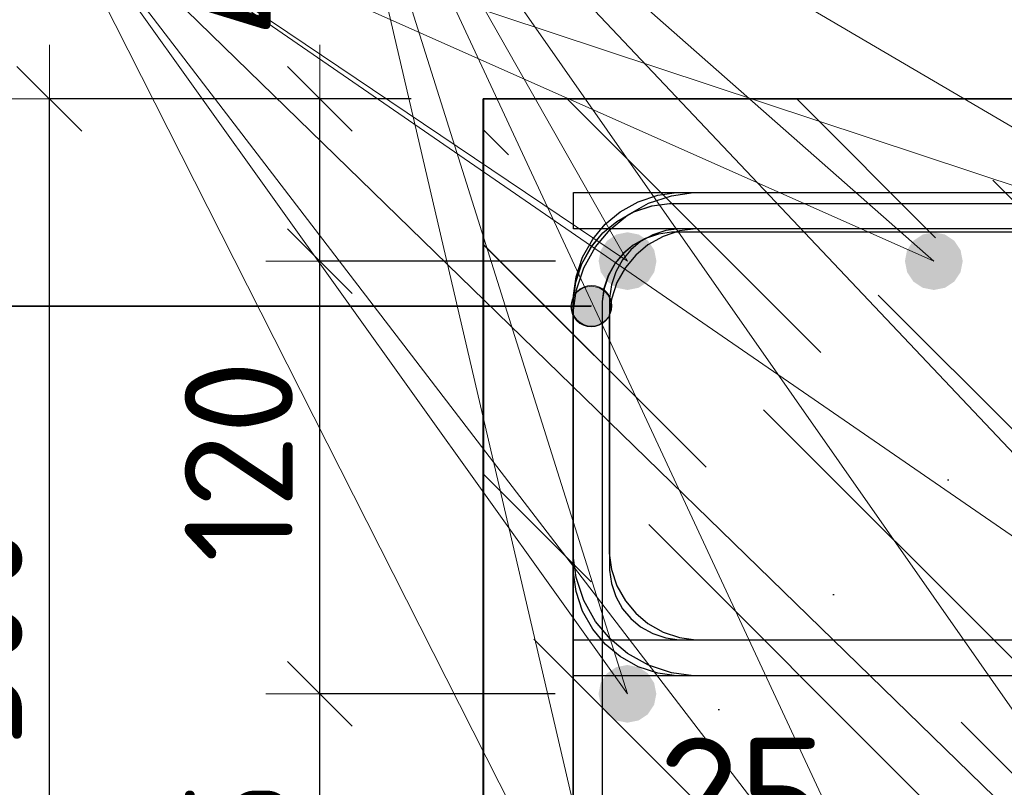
# Model space of a CAD drawing. Header units: metres. Extents: x -38 to 100, y -15 to 21.
# Tile 61 of 90: x 72.147 to 72.42, y 6.487 to 6.7. Entities that reach past the tile are written whole.
import ezdxf

# ---------------------------------------------------------------- set-up
doc = ezdxf.new("R2010")
doc.units = ezdxf.units.M
doc.header["$PDMODE"] = 65
for name, color, linetype, lineweight in [('XR$4$Арм. стержнями верхней зоны', 180, 'Continuous', 35), ('XR$4$Арм. стержнями нижней зоны', 180, 'Continuous', 35), ('XR$4$Арм.стержн. Арматура края', 96, 'Continuous', 35), ('XR$4$Арм.стержн. Хомут', 240, 'Continuous', 35), ('XR$4$Арм.стержн.горизонт. 1', 180, 'Continuous', 35), ('XR$4$Размерная линия (1)', 7, 'Continuous', 13), ('XR$4$Размерная линия_ общее', 7, 'Continuous', 13), ('XR$6$Арм. стержнями верхней зоны', 180, 'Continuous', 35), ('XR$6$Арм. стержнями нижней зоны', 180, 'Continuous', 35), ('XR$6$Арм.стержн. Арматура края', 96, 'Continuous', 35), ('XR$6$Арм.стержн. Хомут', 240, 'Continuous', 35), ('XR$6$Арм.стержн.горизонт. 1', 180, 'Continuous', 35), ('XR$6$Размерная линия (1)', 7, 'Continuous', 13), ('XR$6$Размерная линия_ общее', 7, 'Continuous', 13)]:
    doc.layers.add(name, color=color, linetype=linetype, lineweight=lineweight)
doc.styles.add('ISOCPEUR', font='txt')
doc.dimstyles.new('DIMSTYLE_10', dxfattribs={"dimtxt": 0.03, "dimasz": 0.03, "dimexe": 0, "dimexo": 0, "dimgap": 0.015, "dimtad": 2, "dimdec": 0, "dimlfac": 1000, "dimrnd": 1, "dimzin": 12, "dimdsep": 46, "dimtxsty": 'ISOCPEUR', "dimblk1": 'ALL_ML_STRICH', "dimblk2": 'ALL_ML_STRICH', "dimsah": 1, "dimcen": 0, "dimclrd": 7, "dimclre": 256, "dimclrt": 7, "dimadec": 0, "dimazin": 0, "dimtfac": 1, "dimtdec": 0, "dimtix": 1, "dimtmove": 2, "dimatfit": 3, "dimfxl": 0, "dimtzin": 0, "dimlwd": 0, "dimlwe": -3, "dimarcsym": 0})
doc.dimstyles.new('DIMSTYLE_11', dxfattribs={"dimtxt": 0.033, "dimasz": 0.0375, "dimexe": 0, "dimexo": 0, "dimgap": 0.0165, "dimtad": 2, "dimdec": 0, "dimlfac": 1000, "dimrnd": 1, "dimzin": 12, "dimdsep": 46, "dimtxsty": 'ISOCPEUR', "dimblk1": 'ALL_ML_STRICH', "dimblk2": 'ALL_ML_STRICH', "dimsah": 1, "dimcen": 0, "dimclrd": 7, "dimclre": 256, "dimclrt": 7, "dimadec": 0, "dimazin": 0, "dimtfac": 1, "dimtdec": 0, "dimtix": 1, "dimtmove": 2, "dimatfit": 3, "dimfxl": 0, "dimtvp": 1.2, "dimtzin": 0, "dimlwd": 0, "dimlwe": -3, "dimarcsym": 0})
doc.dimstyles.new('DIMSTYLE_12', dxfattribs={"dimtxt": 0.03, "dimasz": 0.03, "dimexe": 0, "dimexo": 0, "dimgap": 0.015, "dimtad": 2, "dimdec": 0, "dimlfac": 1000, "dimrnd": 1, "dimzin": 12, "dimdsep": 46, "dimtxsty": 'ISOCPEUR', "dimblk1": 'ALL_ML_STRICH', "dimblk2": 'ALL_ML_STRICH', "dimsah": 1, "dimcen": 0, "dimclrd": 7, "dimclre": 256, "dimclrt": 7, "dimadec": 0, "dimazin": 0, "dimtfac": 1, "dimtdec": 0, "dimtix": 1, "dimtmove": 2, "dimatfit": 3, "dimfxl": 0, "dimtzin": 0, "dimlwd": 0, "dimlwe": -3, "dimarcsym": 0})
doc.dimstyles.new('DIMSTYLE_14', dxfattribs={"dimtxt": 0.03, "dimasz": 0.03, "dimexe": 0, "dimexo": 0, "dimgap": 0.015, "dimtad": 2, "dimdec": 0, "dimlfac": 1000, "dimrnd": 1, "dimzin": 12, "dimdsep": 46, "dimtxsty": 'ISOCPEUR', "dimblk1": 'ALL_ML_STRICH', "dimblk2": 'ALL_ML_STRICH', "dimsah": 1, "dimcen": 0, "dimclrd": 7, "dimclre": 256, "dimclrt": 7, "dimadec": 0, "dimazin": 0, "dimtfac": 1, "dimtdec": 0, "dimtix": 1, "dimtmove": 2, "dimatfit": 3, "dimfxl": 0, "dimtvp": 1.2, "dimtzin": 0, "dimlwd": 0, "dimlwe": -3, "dimarcsym": 0})
doc.dimstyles.new('DIMSTYLE_9', dxfattribs={"dimtxt": 0.033, "dimasz": 0.0375, "dimexe": 0, "dimexo": 0, "dimgap": 0.0165, "dimtad": 2, "dimdec": 0, "dimlfac": 1000, "dimrnd": 1, "dimzin": 12, "dimdsep": 46, "dimtxsty": 'ISOCPEUR', "dimblk1": 'ALL_ML_STRICH', "dimblk2": 'ALL_ML_STRICH', "dimsah": 1, "dimcen": 0, "dimclrd": 7, "dimclre": 256, "dimclrt": 7, "dimadec": 0, "dimazin": 0, "dimtfac": 1, "dimtdec": 0, "dimtix": 1, "dimtmove": 2, "dimatfit": 3, "dimfxl": 0, "dimtvp": 1.2, "dimtzin": 0, "dimlwd": 0, "dimlwe": -3, "dimarcsym": 0})
pattern_1 = [(135, (0, 0), (-0.031819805, -0.031819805), [0.4, -0.05, 0, -0.05]), (135, (-0.01591, -0.01591), (-0.031819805, -0.031819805), [0.8, -0.1, 0.1, -0.1])]

# ---------------------------------------------------------------- blocks, each defined once
blk = doc.blocks.new('ALL_ML_STRICH')
at = {"color": 0, "linetype": 'ByBlock', "lineweight": -2}
for p, q in [((0, -0.5), (0, 0.5)), ((-0.3, -0.3), (0.3, 0.3)), ((-1, 0), (0.5, 0))]:
    blk.add_line(p, q, dxfattribs=at)
blk = doc.blocks.new('*D68')
at = {"layer": 'DEFPOINTS', "color": 7, "linetype": 'Continuous', "lineweight": 13, "transparency": 33554687}
for p in [(72.27526, 6.46063), (72.27526, 6.42564), (72.30026, 6.42064)]:
    blk.add_point(p, dxfattribs=at)
at = {"layer": 'XR$4$Размерная линия_ общее', "color": 253, "linetype": 'Continuous', "lineweight": -2, "true_color": 0xa0a0a0, "transparency": 33554687}
for p, q in [((72.27526, 6.44564), (72.27526, 6.46063)), ((72.30026, 6.44064), (72.30026, 6.46063))]:
    blk.add_line(p, q, dxfattribs=at)
at = {"layer": 'XR$4$Размерная линия_ общее', "color": 7, "linetype": 'Continuous', "lineweight": -2, "transparency": 33554687}
blk.add_line((72.27526, 6.46063), (72.30026, 6.46063), dxfattribs=at)
at = {"layer": 'XR$4$Размерная линия_ общее', "color": 7, "linetype": 'Continuous', "lineweight": 13, "transparency": 33554687, "xscale": 0.0375, "yscale": 0.0375, "zscale": 0.0375, "rotation": 180}
blk.add_blockref('ALL_ML_STRICH', (72.27526, 6.46063), dxfattribs=at)
at = {"layer": 'XR$4$Размерная линия_ общее', "color": 7, "linetype": 'Continuous', "lineweight": 13, "transparency": 33554687, "xscale": 0.0375, "yscale": 0.0375, "zscale": 0.0375}
blk.add_blockref('ALL_ML_STRICH', (72.30026, 6.46063), dxfattribs=at)
at = {"layer": 'XR$4$Размерная линия_ общее', "color": 7, "linetype": 'Continuous', "lineweight": 13, "transparency": 33554687, "insert": (72.34699, 6.48463), "char_height": 0.033, "width": 0.066, "attachment_point": 5, "style": 'ISOCPEUR'}
blk.add_mtext('\\A1;{25}', dxfattribs=at)
at = {"layer": 'XR$4$Размерная линия_ общее', "color": 7, "linetype": 'Continuous', "lineweight": 13, "transparency": 33554687, "insert": (72.32004, 6.46042), "char_height": 0.027, "width": 0.00135, "attachment_point": 1, "line_spacing_factor": 0.60241, "style": 'ISOCPEUR'}
blk.add_mtext('з.с.', dxfattribs=at)
blk = doc.blocks.new('*D69')
at = {"layer": 'DEFPOINTS', "color": 7, "linetype": 'Continuous', "lineweight": 13, "transparency": 33554687}
for p in [(72.2753, 6.67826), (72.15496, 6.37826), (72.27526, 6.37826)]:
    blk.add_point(p, dxfattribs=at)
at = {"layer": 'XR$4$Размерная линия (1)', "color": 9, "linetype": 'Continuous', "lineweight": -2, "true_color": 0xc7c7c7, "transparency": 33554687}
for p, q in [((72.2553, 6.67826), (72.15496, 6.67826)), ((72.25526, 6.37826), (72.15496, 6.37826))]:
    blk.add_line(p, q, dxfattribs=at)
at = {"layer": 'XR$4$Размерная линия (1)', "color": 7, "linetype": 'Continuous', "lineweight": -2, "transparency": 33554687}
blk.add_line((72.15496, 6.37826), (72.15496, 6.67826), dxfattribs=at)
at = {"layer": 'XR$4$Размерная линия (1)', "color": 7, "linetype": 'Continuous', "lineweight": 13, "transparency": 33554687, "xscale": 0.03, "yscale": 0.03, "zscale": 0.03}
for p, rotation in [((72.15496, 6.67826), 90), ((72.15496, 6.37826), 270)]:
    blk.add_blockref('ALL_ML_STRICH', p, dxfattribs=dict(at, rotation=rotation))
at = {"layer": 'XR$4$Размерная линия (1)', "color": 7, "linetype": 'Continuous', "lineweight": 13, "transparency": 33554687, "insert": (72.13246, 6.52976), "char_height": 0.03, "width": 0.09, "attachment_point": 5, "rotation": 90, "style": 'ISOCPEUR'}
blk.add_mtext('\\A1;{300}', dxfattribs=at)
blk = doc.blocks.new('*D145')
at = {"layer": 'DEFPOINTS', "color": 7, "linetype": 'Continuous', "lineweight": 13, "transparency": 33554687}
for p in [(72.31523, 6.51326), (72.22996, 6.41826), (72.31523, 6.41826)]:
    blk.add_point(p, dxfattribs=at)
at = {"layer": 'XR$4$Размерная линия (1)', "color": 9, "linetype": 'Continuous', "lineweight": -2, "true_color": 0xc7c7c7, "transparency": 33554687}
for p, q in [((72.29523, 6.51326), (72.22996, 6.51326)), ((72.29523, 6.41826), (72.22996, 6.41826))]:
    blk.add_line(p, q, dxfattribs=at)
at = {"layer": 'XR$4$Размерная линия (1)', "color": 7, "linetype": 'Continuous', "lineweight": -2, "transparency": 33554687}
blk.add_line((72.22996, 6.41826), (72.22996, 6.51326), dxfattribs=at)
at = {"layer": 'XR$4$Размерная линия (1)', "color": 7, "linetype": 'Continuous', "lineweight": 13, "transparency": 33554687, "xscale": 0.03, "yscale": 0.03, "zscale": 0.03}
for p, rotation in [((72.22996, 6.51326), 90), ((72.22996, 6.41826), 270)]:
    blk.add_blockref('ALL_ML_STRICH', p, dxfattribs=dict(at, rotation=rotation))
at = {"layer": 'XR$4$Размерная линия (1)', "color": 7, "linetype": 'Continuous', "lineweight": 13, "transparency": 33554687, "insert": (72.20746, 6.46726), "char_height": 0.03, "width": 0.06, "attachment_point": 5, "rotation": 90, "style": 'ISOCPEUR'}
blk.add_mtext('\\A1;{95}', dxfattribs=at)
blk = doc.blocks.new('*D146')
at = {"layer": 'DEFPOINTS', "color": 7, "linetype": 'Continuous', "lineweight": 13, "transparency": 33554687}
for p in [(72.31526, 6.63326), (72.22996, 6.51326), (72.31523, 6.51326)]:
    blk.add_point(p, dxfattribs=at)
at = {"layer": 'XR$4$Размерная линия (1)', "color": 9, "linetype": 'Continuous', "lineweight": -2, "true_color": 0xc7c7c7, "transparency": 33554687}
for p, q in [((72.29526, 6.63326), (72.22996, 6.63326)), ((72.29523, 6.51326), (72.22996, 6.51326))]:
    blk.add_line(p, q, dxfattribs=at)
at = {"layer": 'XR$4$Размерная линия (1)', "color": 7, "linetype": 'Continuous', "lineweight": -2, "transparency": 33554687}
blk.add_line((72.22996, 6.51326), (72.22996, 6.63326), dxfattribs=at)
at = {"layer": 'XR$4$Размерная линия (1)', "color": 7, "linetype": 'Continuous', "lineweight": 13, "transparency": 33554687, "xscale": 0.03, "yscale": 0.03, "zscale": 0.03}
for p, rotation in [((72.22996, 6.63326), 90), ((72.22996, 6.51326), 270)]:
    blk.add_blockref('ALL_ML_STRICH', p, dxfattribs=dict(at, rotation=rotation))
at = {"layer": 'XR$4$Размерная линия (1)', "color": 7, "linetype": 'Continuous', "lineweight": 13, "transparency": 33554687, "insert": (72.20746, 6.57776), "char_height": 0.03, "width": 0.09, "attachment_point": 5, "rotation": 90, "style": 'ISOCPEUR'}
blk.add_mtext('\\A1;{120}', dxfattribs=at)
blk = doc.blocks.new('*D147')
at = {"layer": 'DEFPOINTS', "color": 7, "linetype": 'Continuous', "lineweight": 13, "transparency": 33554687}
for p in [(72.27526, 6.67826), (72.22996, 6.63326), (72.31526, 6.63326)]:
    blk.add_point(p, dxfattribs=at)
at = {"layer": 'XR$4$Размерная линия (1)', "color": 9, "linetype": 'Continuous', "lineweight": -2, "true_color": 0xc7c7c7, "transparency": 33554687}
for p, q in [((72.25526, 6.67826), (72.22996, 6.67826)), ((72.29526, 6.63326), (72.22996, 6.63326))]:
    blk.add_line(p, q, dxfattribs=at)
at = {"layer": 'XR$4$Размерная линия (1)', "color": 7, "linetype": 'Continuous', "lineweight": -2, "transparency": 33554687}
blk.add_line((72.22996, 6.63326), (72.22996, 6.67826), dxfattribs=at)
at = {"layer": 'XR$4$Размерная линия (1)', "color": 7, "linetype": 'Continuous', "lineweight": 13, "transparency": 33554687, "xscale": 0.03, "yscale": 0.03, "zscale": 0.03}
for p, rotation in [((72.22996, 6.67826), 90), ((72.22996, 6.63326), 270)]:
    blk.add_blockref('ALL_ML_STRICH', p, dxfattribs=dict(at, rotation=rotation))
at = {"layer": 'XR$4$Размерная линия (1)', "color": 7, "linetype": 'Continuous', "lineweight": 13, "transparency": 33554687, "insert": (72.20704, 6.71794), "char_height": 0.03, "width": 0.06, "attachment_point": 5, "rotation": 90, "style": 'ISOCPEUR'}
blk.add_mtext('\\A1;{45}', dxfattribs=at)
blk = doc.blocks.new('*D302')
at = {"layer": 'DEFPOINTS', "color": 7, "linetype": 'Continuous', "lineweight": 13, "transparency": 33554687}
for p in [(72.27526, 6.46063), (72.27526, 6.42564), (72.30026, 6.42064)]:
    blk.add_point(p, dxfattribs=at)
at = {"layer": 'XR$6$Размерная линия_ общее', "color": 253, "linetype": 'Continuous', "lineweight": -2, "true_color": 0xa0a0a0, "transparency": 33554687}
for p, q in [((72.27526, 6.44564), (72.27526, 6.46063)), ((72.30026, 6.44064), (72.30026, 6.46063))]:
    blk.add_line(p, q, dxfattribs=at)
at = {"layer": 'XR$6$Размерная линия_ общее', "color": 7, "linetype": 'Continuous', "lineweight": -2, "transparency": 33554687}
blk.add_line((72.27526, 6.46063), (72.30026, 6.46063), dxfattribs=at)
at = {"layer": 'XR$6$Размерная линия_ общее', "color": 7, "linetype": 'Continuous', "lineweight": 13, "transparency": 33554687, "xscale": 0.0375, "yscale": 0.0375, "zscale": 0.0375, "rotation": 180}
blk.add_blockref('ALL_ML_STRICH', (72.27526, 6.46063), dxfattribs=at)
at = {"layer": 'XR$6$Размерная линия_ общее', "color": 7, "linetype": 'Continuous', "lineweight": 13, "transparency": 33554687, "xscale": 0.0375, "yscale": 0.0375, "zscale": 0.0375}
blk.add_blockref('ALL_ML_STRICH', (72.30026, 6.46063), dxfattribs=at)
at = {"layer": 'XR$6$Размерная линия_ общее', "color": 7, "linetype": 'Continuous', "lineweight": 13, "transparency": 33554687, "insert": (72.34699, 6.48463), "char_height": 0.033, "width": 0.066, "attachment_point": 5, "style": 'ISOCPEUR'}
blk.add_mtext('\\A1;{25}', dxfattribs=at)
at = {"layer": 'XR$6$Размерная линия_ общее', "color": 7, "linetype": 'Continuous', "lineweight": 13, "transparency": 33554687, "insert": (72.32004, 6.46042), "char_height": 0.027, "width": 0.00135, "attachment_point": 1, "line_spacing_factor": 0.60241, "style": 'ISOCPEUR'}
blk.add_mtext('з.с.', dxfattribs=at)
blk = doc.blocks.new('*D303')
at = {"layer": 'DEFPOINTS', "color": 7, "linetype": 'Continuous', "lineweight": 13, "transparency": 33554687}
for p in [(72.2753, 6.67826), (72.15496, 6.37826), (72.27526, 6.37826)]:
    blk.add_point(p, dxfattribs=at)
at = {"layer": 'XR$6$Размерная линия (1)', "color": 9, "linetype": 'Continuous', "lineweight": -2, "true_color": 0xc7c7c7, "transparency": 33554687}
for p, q in [((72.2553, 6.67826), (72.15496, 6.67826)), ((72.25526, 6.37826), (72.15496, 6.37826))]:
    blk.add_line(p, q, dxfattribs=at)
at = {"layer": 'XR$6$Размерная линия (1)', "color": 7, "linetype": 'Continuous', "lineweight": -2, "transparency": 33554687}
blk.add_line((72.15496, 6.37826), (72.15496, 6.67826), dxfattribs=at)
at = {"layer": 'XR$6$Размерная линия (1)', "color": 7, "linetype": 'Continuous', "lineweight": 13, "transparency": 33554687, "xscale": 0.03, "yscale": 0.03, "zscale": 0.03}
for p, rotation in [((72.15496, 6.67826), 90), ((72.15496, 6.37826), 270)]:
    blk.add_blockref('ALL_ML_STRICH', p, dxfattribs=dict(at, rotation=rotation))
at = {"layer": 'XR$6$Размерная линия (1)', "color": 7, "linetype": 'Continuous', "lineweight": 13, "transparency": 33554687, "insert": (72.13246, 6.52976), "char_height": 0.03, "width": 0.09, "attachment_point": 5, "rotation": 90, "style": 'ISOCPEUR'}
blk.add_mtext('\\A1;{300}', dxfattribs=at)
blk = doc.blocks.new('*D366')
at = {"layer": 'DEFPOINTS', "color": 7, "linetype": 'Continuous', "lineweight": 13, "transparency": 33554687}
for p in [(72.31523, 6.51326), (72.22996, 6.41826), (72.31523, 6.41826)]:
    blk.add_point(p, dxfattribs=at)
at = {"layer": 'XR$6$Размерная линия (1)', "color": 9, "linetype": 'Continuous', "lineweight": -2, "true_color": 0xc7c7c7, "transparency": 33554687}
for p, q in [((72.29523, 6.51326), (72.22996, 6.51326)), ((72.29523, 6.41826), (72.22996, 6.41826))]:
    blk.add_line(p, q, dxfattribs=at)
at = {"layer": 'XR$6$Размерная линия (1)', "color": 7, "linetype": 'Continuous', "lineweight": -2, "transparency": 33554687}
blk.add_line((72.22996, 6.41826), (72.22996, 6.51326), dxfattribs=at)
at = {"layer": 'XR$6$Размерная линия (1)', "color": 7, "linetype": 'Continuous', "lineweight": 13, "transparency": 33554687, "xscale": 0.03, "yscale": 0.03, "zscale": 0.03}
for p, rotation in [((72.22996, 6.51326), 90), ((72.22996, 6.41826), 270)]:
    blk.add_blockref('ALL_ML_STRICH', p, dxfattribs=dict(at, rotation=rotation))
at = {"layer": 'XR$6$Размерная линия (1)', "color": 7, "linetype": 'Continuous', "lineweight": 13, "transparency": 33554687, "insert": (72.20746, 6.46726), "char_height": 0.03, "width": 0.06, "attachment_point": 5, "rotation": 90, "style": 'ISOCPEUR'}
blk.add_mtext('\\A1;{95}', dxfattribs=at)
blk = doc.blocks.new('*D367')
at = {"layer": 'DEFPOINTS', "color": 7, "linetype": 'Continuous', "lineweight": 13, "transparency": 33554687}
for p in [(72.3153, 6.63326), (72.22996, 6.51326), (72.31523, 6.51326)]:
    blk.add_point(p, dxfattribs=at)
at = {"layer": 'XR$6$Размерная линия (1)', "color": 9, "linetype": 'Continuous', "lineweight": -2, "true_color": 0xc7c7c7, "transparency": 33554687}
for p, q in [((72.2953, 6.63326), (72.22996, 6.63326)), ((72.29523, 6.51326), (72.22996, 6.51326))]:
    blk.add_line(p, q, dxfattribs=at)
at = {"layer": 'XR$6$Размерная линия (1)', "color": 7, "linetype": 'Continuous', "lineweight": -2, "transparency": 33554687}
blk.add_line((72.22996, 6.51326), (72.22996, 6.63326), dxfattribs=at)
at = {"layer": 'XR$6$Размерная линия (1)', "color": 7, "linetype": 'Continuous', "lineweight": 13, "transparency": 33554687, "xscale": 0.03, "yscale": 0.03, "zscale": 0.03}
for p, rotation in [((72.22996, 6.63326), 90), ((72.22996, 6.51326), 270)]:
    blk.add_blockref('ALL_ML_STRICH', p, dxfattribs=dict(at, rotation=rotation))
at = {"layer": 'XR$6$Размерная линия (1)', "color": 7, "linetype": 'Continuous', "lineweight": 13, "transparency": 33554687, "insert": (72.20746, 6.57776), "char_height": 0.03, "width": 0.09, "attachment_point": 5, "rotation": 90, "style": 'ISOCPEUR'}
blk.add_mtext('\\A1;{120}', dxfattribs=at)
blk = doc.blocks.new('*D368')
at = {"layer": 'DEFPOINTS', "color": 7, "linetype": 'Continuous', "lineweight": 13, "transparency": 33554687}
for p in [(72.27526, 6.67826), (72.22996, 6.63326), (72.3153, 6.63326)]:
    blk.add_point(p, dxfattribs=at)
at = {"layer": 'XR$6$Размерная линия (1)', "color": 9, "linetype": 'Continuous', "lineweight": -2, "true_color": 0xc7c7c7, "transparency": 33554687}
for p, q in [((72.25526, 6.67826), (72.22996, 6.67826)), ((72.2953, 6.63326), (72.22996, 6.63326))]:
    blk.add_line(p, q, dxfattribs=at)
at = {"layer": 'XR$6$Размерная линия (1)', "color": 7, "linetype": 'Continuous', "lineweight": -2, "transparency": 33554687}
blk.add_line((72.22996, 6.63326), (72.22996, 6.67826), dxfattribs=at)
at = {"layer": 'XR$6$Размерная линия (1)', "color": 7, "linetype": 'Continuous', "lineweight": 13, "transparency": 33554687, "xscale": 0.03, "yscale": 0.03, "zscale": 0.03}
for p, rotation in [((72.22996, 6.67826), 90), ((72.22996, 6.63326), 270)]:
    blk.add_blockref('ALL_ML_STRICH', p, dxfattribs=dict(at, rotation=rotation))
at = {"layer": 'XR$6$Размерная линия (1)', "color": 7, "linetype": 'Continuous', "lineweight": 13, "transparency": 33554687, "insert": (72.20741, 6.71765), "char_height": 0.03, "width": 0.06, "attachment_point": 5, "rotation": 90, "style": 'ISOCPEUR'}
blk.add_mtext('\\A1;{45}', dxfattribs=at)

msp = doc.modelspace()

# ---------------------------------------------------------------- hatches: boundary and pattern name
at = {"linetype": 'Continuous', "lineweight": 25, "transparency": 33554687}
h = msp.add_hatch(dxfattribs=at)
h.set_pattern_fill('__________540', scale=0.015, style=0, pattern_type=2)
h.set_pattern_definition(pattern_1)
h.paths.add_polyline_path([(72.52526, 6.67826), (72.27526, 6.67826), (72.27526, 6.37826), (72.52526, 6.37826)], flags=0)
h = msp.add_hatch(dxfattribs=at)
h.set_pattern_fill('__________540', scale=0.015, style=0, pattern_type=2)
h.set_pattern_definition(pattern_1)
h.paths.add_polyline_path([(72.5253, 6.47826), (72.27532, 6.47826), (72.27532, 6.67826), (72.2753, 6.67826), (72.2753, 6.37826), (72.5253, 6.37826)], flags=0)
at = {"linetype": 'Continuous', "lineweight": 13, "transparency": 33554687}
h = msp.add_hatch(dxfattribs=at)
h.set_pattern_fill('__________540', scale=0.015, style=0, pattern_type=2)
h.set_pattern_definition(pattern_1)
h.paths.add_polyline_path([(72.27532, 6.67826), (72.27532, 6.47826), (72.65727, 6.47826), (72.65727, 6.67826)], flags=0)
at = {"layer": 'XR$4$Арм.стержн. Арматура края', "linetype": 'Continuous', "lineweight": 13, "transparency": 33554687}
for points in [[(72.30037, 6.62347), (72.30239, 6.61582), (72.30239, 6.62549)], [(72.30239, 6.62549), (72.30521, 6.61503), (72.30521, 6.62628)], [(72.30239, 6.62549), (72.30239, 6.61582), (72.30521, 6.61503)], [(72.30521, 6.62628), (72.30521, 6.61503), (72.30802, 6.61582)], [(72.30521, 6.62628), (72.30802, 6.61582), (72.30802, 6.62549)], [(72.30802, 6.62549), (72.30802, 6.61582), (72.31004, 6.61784)], [(72.30802, 6.62549), (72.31004, 6.61784), (72.31004, 6.62347)], [(72.30037, 6.61784), (72.30037, 6.62347), (72.29958, 6.62065)], [(72.30037, 6.62347), (72.30037, 6.61784), (72.30239, 6.61582)], [(72.31004, 6.62347), (72.31004, 6.61784), (72.31083, 6.62065)]]:
    msp.add_hatch(color=7, dxfattribs=at).paths.add_polyline_path(points)
at = {"layer": 'XR$4$Арм.стержн.горизонт. 1', "linetype": 'Continuous', "lineweight": 50, "transparency": 33554687}
for points in [[(72.32326, 6.63326), (72.32265, 6.63632), (72.32092, 6.63892), (72.31833, 6.64065), (72.31526, 6.64126), (72.3122, 6.64065), (72.30961, 6.63892), (72.30787, 6.63632), (72.30726, 6.63326), (72.30787, 6.6302), (72.30961, 6.6276), (72.3122, 6.62587), (72.31526, 6.62526), (72.31833, 6.62587), (72.32092, 6.6276), (72.32265, 6.6302)], [(72.40819, 6.63326), (72.40758, 6.63632), (72.40584, 6.63892), (72.40325, 6.64065), (72.40019, 6.64126), (72.39713, 6.64065), (72.39453, 6.63892), (72.3928, 6.63632), (72.39219, 6.63326), (72.3928, 6.6302), (72.39453, 6.6276), (72.39713, 6.62587), (72.40019, 6.62526), (72.40325, 6.62587), (72.40584, 6.6276), (72.40758, 6.6302)], [(72.32323, 6.51326), (72.32262, 6.51632), (72.32088, 6.51892), (72.31829, 6.52065), (72.31523, 6.52126), (72.31216, 6.52065), (72.30957, 6.51892), (72.30783, 6.51632), (72.30723, 6.51326), (72.30783, 6.5102), (72.30957, 6.5076), (72.31216, 6.50587), (72.31523, 6.50526), (72.31829, 6.50587), (72.32088, 6.5076), (72.32262, 6.5102)]]:
    msp.add_hatch(color=7, dxfattribs=at).paths.add_polyline_path(points)
at = {"layer": 'XR$6$Арм.стержн. Арматура края', "linetype": 'Continuous', "lineweight": 13, "transparency": 33554687}
for points in [[(72.30249, 6.62571), (72.3053, 6.61525), (72.3053, 6.6265)], [(72.3053, 6.6265), (72.3053, 6.61525), (72.30811, 6.61604)], [(72.3053, 6.6265), (72.30811, 6.61604), (72.30811, 6.62571)], [(72.30046, 6.61806), (72.30046, 6.62369), (72.29968, 6.62087)], [(72.30046, 6.62369), (72.30249, 6.61604), (72.30249, 6.62571)], [(72.30046, 6.62369), (72.30046, 6.61806), (72.30249, 6.61604)], [(72.30249, 6.62571), (72.30249, 6.61604), (72.3053, 6.61525)], [(72.30811, 6.62571), (72.30811, 6.61604), (72.31014, 6.61806)], [(72.30811, 6.62571), (72.31014, 6.61806), (72.31014, 6.62369)], [(72.31014, 6.62369), (72.31014, 6.61806), (72.31093, 6.62087)]]:
    msp.add_hatch(color=7, dxfattribs=at).paths.add_polyline_path(points)
at = {"layer": 'XR$6$Арм.стержн.горизонт. 1', "linetype": 'Continuous', "lineweight": 50, "transparency": 33554687}
for points in [[(72.3233, 6.63326), (72.32269, 6.63632), (72.32096, 6.63892), (72.31836, 6.64065), (72.3153, 6.64126), (72.31224, 6.64065), (72.30964, 6.63892), (72.30791, 6.63632), (72.3073, 6.63326), (72.30791, 6.6302), (72.30964, 6.6276), (72.31224, 6.62587), (72.3153, 6.62526), (72.31836, 6.62587), (72.32096, 6.6276), (72.32269, 6.6302)], [(72.40823, 6.63326), (72.40762, 6.63632), (72.40588, 6.63892), (72.40329, 6.64065), (72.40023, 6.64126), (72.39716, 6.64065), (72.39457, 6.63892), (72.39283, 6.63632), (72.39223, 6.63326), (72.39283, 6.6302), (72.39457, 6.6276), (72.39716, 6.62587), (72.40023, 6.62526), (72.40329, 6.62587), (72.40588, 6.6276), (72.40762, 6.6302)], [(72.32326, 6.51326), (72.32265, 6.51632), (72.32092, 6.51892), (72.31833, 6.52065), (72.31526, 6.52126), (72.3122, 6.52065), (72.30961, 6.51892), (72.30787, 6.51632), (72.30726, 6.51326), (72.30787, 6.5102), (72.30961, 6.5076), (72.3122, 6.50587), (72.31526, 6.50526), (72.31833, 6.50587), (72.32092, 6.5076), (72.32265, 6.5102)]]:
    msp.add_hatch(color=7, dxfattribs=at).paths.add_polyline_path(points)

# ---------------------------------------------------------------- linework, layer by layer
at = {"color": 7, "linetype": 'Continuous', "lineweight": 35, "transparency": 33554687}
for p, q in [((72.27526, 6.67826), (72.27526, 6.37826)), ((72.52526, 6.67826), (72.27526, 6.67826)), ((72.2753, 6.67826), (72.2753, 6.37826)), ((72.27532, 6.67826), (72.2753, 6.67826)), ((72.65727, 6.67826), (72.27532, 6.67826))]:
    msp.add_line(p, q, dxfattribs=at)
at = {"layer": 'XR$4$Арм. стержнями верхней зоны', "color": 4, "linetype": 'Continuous', "lineweight": 25, "transparency": 33554687}
msp.add_lwpolyline([(72.30026, 6.65226), (72.66223, 6.65226), (72.66223, 6.64226), (72.30026, 6.64226), (72.30026, 6.65226)], dxfattribs=at)
at = {"layer": 'XR$4$Арм. стержнями нижней зоны', "color": 4, "linetype": 'Continuous', "lineweight": 25, "transparency": 33554687}
msp.add_lwpolyline([(72.30026, 6.52826), (72.66223, 6.52826), (72.66223, 6.51826), (72.30026, 6.51826), (72.30026, 6.52826)], dxfattribs=at)
at = {"layer": 'XR$4$Арм.стержн. Арматура края', "color": 7, "linetype": 'Continuous', "lineweight": 13, "transparency": 33554687}
for p, q in [((72.30521, 6.62628), (72.30521, 6.62628)), ((71.85659, 6.62065), (72.16359, 6.62065)), ((72.16359, 6.62065), (72.30521, 6.62065)), ((72.29958, 6.62065), (72.29958, 6.62065)), ((72.31083, 6.62065), (72.31083, 6.62065)), ((72.30521, 6.61503), (72.30521, 6.61503))]:
    msp.add_line(p, q, dxfattribs=at)
at = {"layer": 'XR$4$Арм.стержн. Арматура края', "color": 4, "linetype": 'Continuous', "lineweight": 25, "transparency": 33554687}
for points in [[(72.66223, 6.51826), (72.33355, 6.51826), (72.32745, 6.51911), (72.3211, 6.5212), (72.31526, 6.52448), (72.31044, 6.5285), (72.30642, 6.53331), (72.30315, 6.53916), (72.30106, 6.54551), (72.30021, 6.55161), (72.30021, 6.61891), (72.30106, 6.62501), (72.30315, 6.63136), (72.30642, 6.63721), (72.31044, 6.64202), (72.31526, 6.64604), (72.3211, 6.64932), (72.32745, 6.65141), (72.33355, 6.65226), (72.66223, 6.65226)], [(72.66223, 6.64226), (72.33425, 6.64226), (72.32973, 6.64163), (72.32515, 6.64012), (72.32095, 6.63777), (72.31754, 6.63492), (72.31469, 6.63151), (72.31234, 6.62732), (72.31084, 6.62274), (72.31021, 6.61822), (72.31021, 6.5523), (72.31084, 6.54778), (72.31234, 6.5432), (72.31469, 6.53901), (72.31754, 6.5356), (72.32095, 6.53275), (72.32515, 6.5304), (72.32973, 6.52889), (72.33425, 6.52826), (72.66223, 6.52826)]]:
    msp.add_lwpolyline(points, dxfattribs=at)
at = {"layer": 'XR$4$Арм.стержн. Арматура края', "color": 7, "linetype": 'Continuous', "lineweight": 13, "transparency": 33554687}
msp.add_circle((72.30521, 6.62065), 0.00563, dxfattribs=at)
at = {"layer": 'XR$4$Арм.стержн. Хомут', "color": 40, "linetype": 'Continuous', "lineweight": 25, "transparency": 33554687}
for points in [[(72.30023, 6.42994), (72.30023, 6.62258), (72.30091, 6.62746), (72.30258, 6.63254), (72.3052, 6.63722), (72.30842, 6.64107), (72.31227, 6.64429), (72.31694, 6.64691), (72.32202, 6.64858), (72.3269, 6.64926), (72.47359, 6.64926)], [(72.30023, 6.42994), (72.30023, 6.62258), (72.30091, 6.62746), (72.30258, 6.63254), (72.3052, 6.63722), (72.30842, 6.64107), (72.31227, 6.64429), (72.31694, 6.64691), (72.32202, 6.64858), (72.3269, 6.64926), (72.47359, 6.64926)], [(72.47303, 6.64126), (72.32746, 6.64126), (72.32384, 6.64076), (72.32018, 6.63955), (72.31682, 6.63767), (72.3141, 6.63539), (72.31182, 6.63266), (72.30994, 6.62931), (72.30873, 6.62564), (72.30823, 6.62203), (72.30823, 6.43049)], [(72.47303, 6.64126), (72.32746, 6.64126), (72.32384, 6.64076), (72.32018, 6.63955), (72.31682, 6.63767), (72.3141, 6.63539), (72.31182, 6.63266), (72.30994, 6.62931), (72.30873, 6.62564), (72.30823, 6.62203), (72.30823, 6.43049)]]:
    msp.add_lwpolyline(points, dxfattribs=at)
at = {"layer": 'XR$4$Арм.стержн.горизонт. 1', "color": 7, "linetype": 'Continuous', "lineweight": 13, "transparency": 33554687}
for q in [(72.4853, 6.41826), (72.40023, 6.41826), (72.4853, 6.51326), (72.31523, 6.41826), (72.31523, 6.51326), (72.31526, 6.63326), (72.48526, 6.63326), (72.40019, 6.63326)]:
    msp.add_line((72.23031, 6.78305), q, dxfattribs=at)
at = {"layer": 'XR$6$Арм. стержнями верхней зоны', "color": 4, "linetype": 'Continuous', "lineweight": 25, "transparency": 33554687}
msp.add_lwpolyline([(72.3003, 6.65226), (72.66227, 6.65226), (72.66227, 6.64226), (72.3003, 6.64226), (72.3003, 6.65226)], dxfattribs=at)
at = {"layer": 'XR$6$Арм. стержнями нижней зоны', "color": 4, "linetype": 'Continuous', "lineweight": 25, "transparency": 33554687}
msp.add_lwpolyline([(72.3003, 6.52826), (72.66227, 6.52826), (72.66227, 6.51826), (72.3003, 6.51826), (72.3003, 6.52826)], dxfattribs=at)
at = {"layer": 'XR$6$Арм.стержн. Арматура края', "color": 7, "linetype": 'Continuous', "lineweight": 13, "transparency": 33554687}
for p, q in [((72.3053, 6.6265), (72.3053, 6.6265)), ((72.11467, 6.62087), (72.3053, 6.62087)), ((72.29968, 6.62087), (72.29968, 6.62087)), ((72.31093, 6.62087), (72.31093, 6.62087)), ((72.3053, 6.61525), (72.3053, 6.61525))]:
    msp.add_line(p, q, dxfattribs=at)
at = {"layer": 'XR$6$Арм.стержн. Арматура края', "color": 4, "linetype": 'Continuous', "lineweight": 25, "transparency": 33554687}
for points in [[(72.66227, 6.51826), (72.32887, 6.51826), (72.32365, 6.51899), (72.31821, 6.52078), (72.3132, 6.52358), (72.30907, 6.52703), (72.30563, 6.53116), (72.30282, 6.53617), (72.30103, 6.54161), (72.3003, 6.54682), (72.3003, 6.6237), (72.30103, 6.62891), (72.30282, 6.63435), (72.30563, 6.63936), (72.30907, 6.64349), (72.3132, 6.64694), (72.31821, 6.64974), (72.32365, 6.65153), (72.32887, 6.65226), (72.66227, 6.65226)], [(72.66227, 6.64226), (72.32956, 6.64226), (72.32592, 6.64175), (72.32226, 6.64054), (72.3189, 6.63866), (72.31617, 6.63639), (72.3139, 6.63366), (72.31202, 6.6303), (72.31081, 6.62664), (72.3103, 6.623), (72.3103, 6.54752), (72.31081, 6.54388), (72.31202, 6.54021), (72.3139, 6.53686), (72.31617, 6.53413), (72.3189, 6.53185), (72.32226, 6.52997), (72.32592, 6.52877), (72.32956, 6.52826), (72.66227, 6.52826)]]:
    msp.add_lwpolyline(points, dxfattribs=at)
at = {"layer": 'XR$6$Арм.стержн. Арматура края', "color": 7, "linetype": 'Continuous', "lineweight": 13, "transparency": 33554687}
msp.add_circle((72.3053, 6.62087), 0.00563, dxfattribs=at)
at = {"layer": 'XR$6$Арм.стержн. Хомут', "color": 40, "linetype": 'Continuous', "lineweight": 25, "transparency": 33554687}
for points in [[(72.30026, 6.42994), (72.30026, 6.62258), (72.30094, 6.62746), (72.30262, 6.63254), (72.30524, 6.63722), (72.30845, 6.64107), (72.3123, 6.64429), (72.31698, 6.64691), (72.32206, 6.64858), (72.32694, 6.64926), (72.47363, 6.64926)], [(72.30026, 6.42994), (72.30026, 6.62258), (72.30094, 6.62746), (72.30262, 6.63254), (72.30524, 6.63722), (72.30845, 6.64107), (72.3123, 6.64429), (72.31698, 6.64691), (72.32206, 6.64858), (72.32694, 6.64926), (72.47363, 6.64926)], [(72.47307, 6.64126), (72.32749, 6.64126), (72.32388, 6.64076), (72.32022, 6.63955), (72.31686, 6.63767), (72.31413, 6.63539), (72.31185, 6.63266), (72.30997, 6.62931), (72.30877, 6.62564), (72.30826, 6.62203), (72.30826, 6.43049)], [(72.47307, 6.64126), (72.32749, 6.64126), (72.32388, 6.64076), (72.32022, 6.63955), (72.31686, 6.63767), (72.31413, 6.63539), (72.31185, 6.63266), (72.30997, 6.62931), (72.30877, 6.62564), (72.30826, 6.62203), (72.30826, 6.43049)]]:
    msp.add_lwpolyline(points, dxfattribs=at)
at = {"layer": 'XR$6$Арм.стержн.горизонт. 1', "color": 7, "linetype": 'Continuous', "lineweight": 13, "transparency": 33554687}
for q in [(72.40023, 6.63326), (72.4853, 6.63326), (72.31526, 6.41826), (72.3153, 6.63326), (72.48534, 6.41826), (72.31526, 6.51326), (72.40026, 6.41826), (72.48534, 6.51326)]:
    msp.add_line((72.15015, 6.74446), q, dxfattribs=at)

# ---------------------------------------------------------------- dimensions: what is measured, and where the dimension line sits
at = {"layer": 'XR$4$Размерная линия (1)', "color": 7, "linetype": 'Continuous', "lineweight": 13, "transparency": 33554687}
for base, p1, p2, dimstyle, picture, middle in [((72.22996, 6.67826), (72.29526, 6.63326), (72.25526, 6.67826), 'DIMSTYLE_14', '*D147', (72.20704, 6.71794)), ((72.15496, 6.67826), (72.25526, 6.37826), (72.2553, 6.67826), 'DIMSTYLE_10', '*D69', (72.13246, 6.52976)), ((72.22996, 6.63326), (72.29523, 6.51326), (72.29526, 6.63326), 'DIMSTYLE_12', '*D146', (72.20746, 6.57776)), ((72.22996, 6.51326), (72.29523, 6.41826), (72.29523, 6.51326), 'DIMSTYLE_12', '*D145', (72.20746, 6.46726))]:
    dim = msp.add_linear_dim(base=base, p1=p1, p2=p2, angle=90, dimstyle=dimstyle, override={"dimpost": '<>', "dimclrd": 7, "dimclre": 9, "dimclrt": 7, "dimlwd": 0, "dimlwe": 65533}, dxfattribs=at)
    dim.commit()
    dim.dimension.update_dxf_attribs({"geometry": picture, "text_midpoint": middle, "dimtype": 160})
at = {"layer": 'XR$4$Размерная линия_ общее', "color": 7, "linetype": 'Continuous', "lineweight": 13, "transparency": 33554687}
dim = msp.add_linear_dim(base=(72.30026, 6.46063), p1=(72.27526, 6.44564), p2=(72.30026, 6.44064), text='<>\\Xз.с.', dimstyle='DIMSTYLE_9', override={"dimpost": '<>', "dimclrd": 7, "dimclre": 253, "dimclrt": 7, "dimlwd": 0, "dimlwe": 65533}, dxfattribs=at)
dim.commit()
dim.dimension.update_dxf_attribs({"geometry": '*D68', "text_midpoint": (72.34699, 6.48463), "dimtype": 160})
at = {"layer": 'XR$6$Размерная линия (1)', "color": 7, "linetype": 'Continuous', "lineweight": 13, "transparency": 33554687}
for base, p1, p2, dimstyle, picture, middle in [((72.22996, 6.67826), (72.2953, 6.63326), (72.25526, 6.67826), 'DIMSTYLE_14', '*D368', (72.20741, 6.71765)), ((72.15496, 6.67826), (72.25526, 6.37826), (72.2553, 6.67826), 'DIMSTYLE_12', '*D303', (72.13246, 6.52976)), ((72.22996, 6.63326), (72.29523, 6.51326), (72.2953, 6.63326), 'DIMSTYLE_12', '*D367', (72.20746, 6.57776)), ((72.22996, 6.51326), (72.29523, 6.41826), (72.29523, 6.51326), 'DIMSTYLE_12', '*D366', (72.20746, 6.46726))]:
    dim = msp.add_linear_dim(base=base, p1=p1, p2=p2, angle=90, dimstyle=dimstyle, override={"dimpost": '<>', "dimclrd": 7, "dimclre": 9, "dimclrt": 7, "dimlwd": 0, "dimlwe": 65533}, dxfattribs=at)
    dim.commit()
    dim.dimension.update_dxf_attribs({"geometry": picture, "text_midpoint": middle, "dimtype": 160})
at = {"layer": 'XR$6$Размерная линия_ общее', "color": 7, "linetype": 'Continuous', "lineweight": 13, "transparency": 33554687}
dim = msp.add_linear_dim(base=(72.30026, 6.46063), p1=(72.27526, 6.44564), p2=(72.30026, 6.44064), text='<>\\Xз.с.', dimstyle='DIMSTYLE_11', override={"dimpost": '<>', "dimclrd": 7, "dimclre": 253, "dimclrt": 7, "dimlwd": 0, "dimlwe": 65533}, dxfattribs=at)
dim.commit()
dim.dimension.update_dxf_attribs({"geometry": '*D302', "text_midpoint": (72.34699, 6.48463), "dimtype": 160})

doc.saveas('drawing.dxf')
